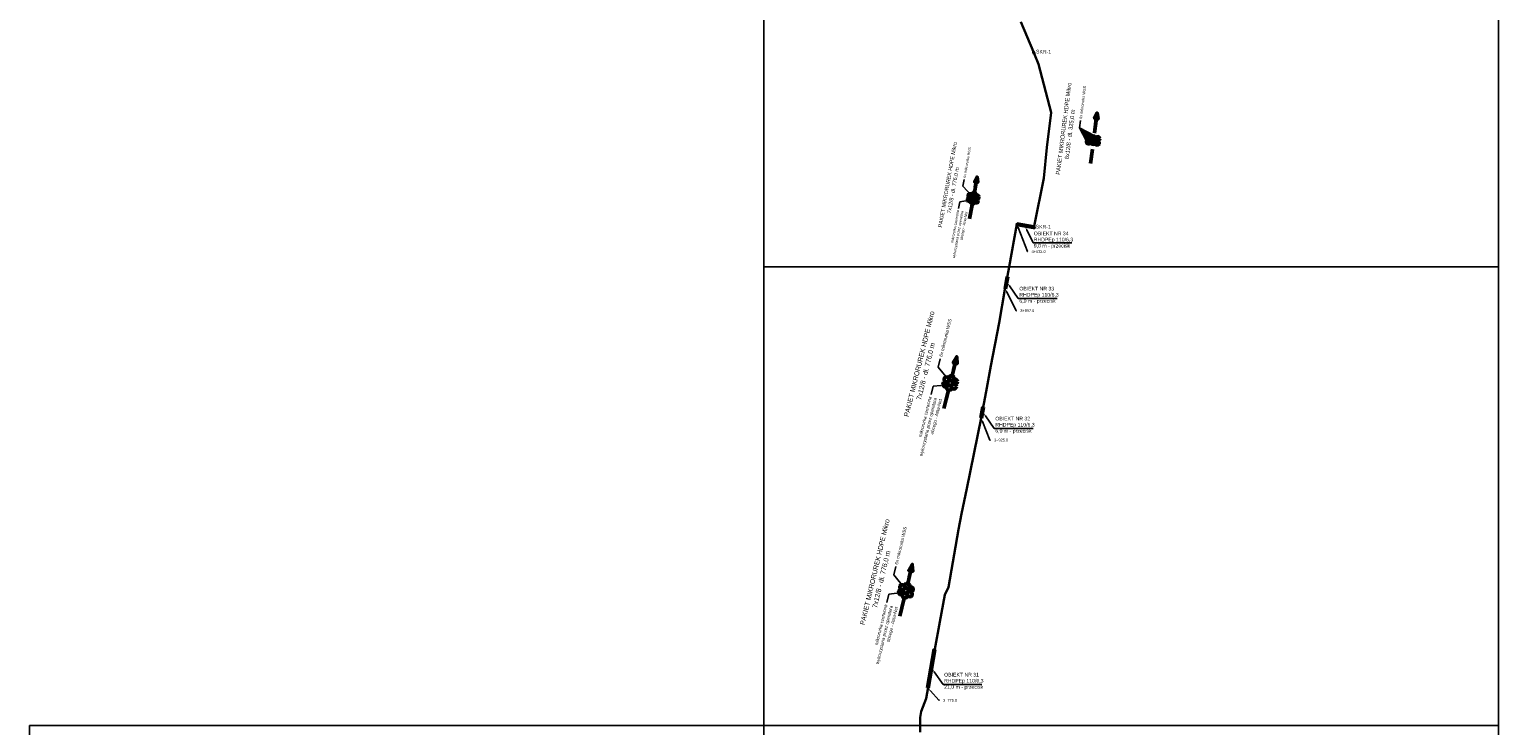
# Model space of a CAD drawing. Header units: millimetres. Extents: x 6424908 to 6427600, y 5873000 to 5879269.
# Tile 9 of 10: x 6426400 to 6427200, y 5875749 to 5876128. Entities that reach past the tile are written whole.
import ezdxf
from ezdxf import colors
from ezdxf.entities.mleader import LeaderData, LeaderLine
from ezdxf.math import Vec2, Vec3

# ---------------------------------------------------------------- set-up
doc = ezdxf.new("R2010")
doc.units = ezdxf.units.MM
doc.header["$LTSCALE"] = 0.5
doc.header["$XCLIPFRAME"] = 2
doc.layers.get('0').update_dxf_attribs({"linetype": 'CONTINUOUS'})
for name, color, linetype, lineweight in [('OBIEKTY', 5, 'CONTINUOUS', 30), ('OBIEKTY - OPIS', 170, 'CONTINUOUS', 30), ('RUROCIĄG', 30, 'CONTINUOUS', 30), ('RUROCIĄG - DZIERŻAWA', 5, 'CONTINUOUS', 30)]:
    doc.layers.add(name, color=color, linetype=linetype, lineweight=lineweight)
doc.layers.add('RASTER', color=252, linetype='CONTINUOUS')
doc.styles.add('1 500', font='calibri.ttf', dxfattribs={"height": 1.5})
picture_1 = doc.add_image_def('image7.tif', size_in_pixel=(13216, 9429))
picture_2 = doc.add_image_def('image9.tif', size_in_pixel=(13216, 9448))
picture_3 = doc.add_image_def('image19.tif', size_in_pixel=(13216, 9445))
picture_4 = doc.add_image_def('image20.tif', size_in_pixel=(13216, 9441))

# ---------------------------------------------------------------- blocks, each defined once
blk = doc.blocks.new('retyuio')
at = {"lineweight": 50, "true_color": 0x010101}
h = blk.add_hatch(color=18, dxfattribs=at)
h.dxf.hatch_style = 1
h.paths.add_polyline_path([(6427050.94, 5876046.34), (6427054.04, 5876045.4), (6427050.94, 5876044.45), (6427050.94, 5876045.4)])
edge = h.paths.add_edge_path()
edge.add_line((6427044.52, 5876045.4), (6427054.04, 5876045.4))
edge.add_line((6427044.52, 5876045.4), (6427054.04, 5876045.4))
at = {"color": 18, "linetype": 'ByBlock', "lineweight": -2, "true_color": 0x010101}
blk.add_line((6427044.76, 5876053.84), (6427048.76, 5876053.84), dxfattribs=at)
for points in [[(6427038.4, 5876049.32), (6427044.76, 5876053.84), (6427039.24, 5876044.91)], [(6427039.31, 5876047.27), (6427044.76, 5876053.84), (6427040.62, 5876049.74)], [(6427041.47, 5876044.98), (6427044.76, 5876053.84), (6427041.64, 5876047.19)]]:
    blk.add_lwpolyline(points, dxfattribs=at)
at = {"color": 18, "lineweight": 50, "true_color": 0x010101}
for points in [[(6427047.96, 5876045.4), (6427054.04, 5876045.4), (6427050.94, 5876046.34), (6427050.94, 5876045.4)], [(6427026.38, 5876045.4), (6427034.1, 5876045.4)], [(6427042.9, 5876045.4), (6427050.94, 5876045.4)], [(6427044.48, 5876045.4), (6427054.04, 5876045.4), (6427050.94, 5876044.45), (6427050.94, 5876045.4)]]:
    blk.add_lwpolyline(points, dxfattribs=at)
at = {"color": 1, "lineweight": 50}
blk.add_circle((6427037.9, 5876047.96), 1.16, dxfattribs=at)
at = {"color": 34, "lineweight": 50, "true_color": 0x964b00}
blk.add_circle((6427037.9, 5876045.64), 1.16, dxfattribs=at)
at = {"color": 2, "lineweight": 50}
blk.add_circle((6427040.27, 5876047.93), 1.16, dxfattribs=at)
at = {"color": 18, "lineweight": 50, "true_color": 0x010101}
blk.add_circle((6427040.27, 5876045.61), 1.16, dxfattribs=at)
at = {"color": 5, "lineweight": 50}
blk.add_circle((6427037.84, 5876043.29), 1.16, dxfattribs=at)
at = {"color": 3, "lineweight": 50}
blk.add_circle((6427040.22, 5876043.32), 1.16, dxfattribs=at)
at = {"color": 18, "true_color": 0x010101}
for points in [[(6427039.01, 5876049.55), (6427038.1, 5876049.1), (6427038.82, 5876049.82)], [(6427039.44, 5876047.17), (6427038.67, 5876046.5), (6427039.18, 5876047.38)], [(6427040.74, 5876049.62), (6427039.91, 5876049.04), (6427040.51, 5876049.86)], [(6427041.8, 5876047.12), (6427041.22, 5876046.28), (6427041.49, 5876047.26)], [(6427039.38, 5876044.82), (6427038.71, 5876044.06), (6427039.09, 5876044.99)], [(6427041.63, 5876044.92), (6427041.12, 5876044.04), (6427041.32, 5876045.04)]]:
    blk.add_solid(points, dxfattribs=at)
at = {"color": 250, "ltscale": 0.3, "insert": (6427015.82, 5876063.5), "char_height": 2.25, "attachment_point": 1, "style": '1 500'}
blk.add_mtext_dynamic_manual_height_columns('\\pi2.2108;{\\fArial Narrow|b0|i0|c0|p34;\\C18;\\c65793;PAKIET MIKRORUREK HDPE Mikro \\P\\pi11.216;\\fArial Narrow|b0|i0|c238|p34;6\\fArial Narrow|b0|i0|c0|p34;x1\\fArial Narrow|b0|i0|c238|p34;2\\fArial Narrow|b0|i0|c0|p34;/\\fArial Narrow|b0|i0|c238|p34;8\\fArial Narrow|b0|i0|c0|p34; \\fArial Narrow|b0|i0|c238|p34;- dł. 325,0 m}', width=92.7347, gutter_width=7.5, heights=[0], dxfattribs=at)
at = {"color": 18, "true_color": 0x010101, "insert": (6427049.76, 5876054.61), "char_height": 1.5, "attachment_point": 1}
blk.add_mtext('{\\fArial|b0|i0|c238|p34;6\\fArial|b0|i0|c0|p34;x mikrorurka WSS}', dxfattribs=at)
blk = doc.blocks.new('ertyuiop')
at = {"lineweight": 50, "true_color": 0x010101}
h = blk.add_hatch(color=18, dxfattribs=at)
h.dxf.hatch_style = 1
h.paths.add_polyline_path([(6426771.4, 5875668.05), (6426774.71, 5875669.9), (6426770.93, 5875670.21), (6426771.16, 5875669.13)])
edge = h.paths.add_edge_path()
edge.add_line((6426763.83, 5875667.55), (6426774.71, 5875669.9))
edge.add_line((6426763.83, 5875667.55), (6426774.71, 5875669.9))
at = {"color": 1, "lineweight": 50}
for p, q in [((6426759.25, 5875668.33), (6426757.65, 5875669.36)), ((6426758.96, 5875669.64), (6426757.93, 5875668.04))]:
    blk.add_line(p, q, dxfattribs=at)
at = {"color": 18, "lineweight": 50, "true_color": 0x010101}
for points in [[(6426764.31, 5875667.65), (6426774.71, 5875669.9), (6426770.93, 5875670.21), (6426771.16, 5875669.13)], [(6426746.37, 5875663.78), (6426756.19, 5875665.9)], [(6426746.37, 5875663.78), (6426755.57, 5875665.77)], [(6426767.75, 5875668.4), (6426774.71, 5875669.9), (6426771.4, 5875668.05), (6426771.16, 5875669.13)]]:
    blk.add_lwpolyline(points, dxfattribs=at)
at = {"color": 1, "lineweight": 50}
blk.add_circle((6426758.45, 5875668.84), 1.36, dxfattribs=at)
at = {"color": 5, "lineweight": 50}
blk.add_circle((6426761.16, 5875669.46), 1.36, dxfattribs=at)
at = {"color": 18, "lineweight": 50, "true_color": 0x010101}
blk.add_circle((6426757.68, 5875666.22), 1.36, dxfattribs=at)
at = {"color": 30, "lineweight": 50}
blk.add_circle((6426759.46, 5875664.16), 1.36, dxfattribs=at)
at = {"color": 3, "lineweight": 50}
blk.add_circle((6426760.31, 5875666.87), 1.36, dxfattribs=at)
at = {"color": 253, "lineweight": 50}
blk.add_circle((6426762.11, 5875664.8), 1.36, dxfattribs=at)
at = {"color": 6, "lineweight": 50}
blk.add_circle((6426762.98, 5875667.36), 1.36, dxfattribs=at)
at = {"color": 250, "ltscale": 0.3, "insert": (6426730.5, 5875681.05), "char_height": 2.6325, "attachment_point": 1, "rotation": 12.17144, "style": '1 500'}
blk.add_mtext_dynamic_manual_height_columns('\\pi2.5866;{\\fArial Narrow|b0|i0|c0|p34;\\C18;\\c65793;PAKIET MIKRORUREK HDPE Mikro \\P\\pi13.123;\\fArial Narrow|b0|i0|c238|p34;7\\fArial Narrow|b0|i0|c0|p34;x1\\fArial Narrow|b0|i0|c238|p34;2\\fArial Narrow|b0|i0|c0|p34;/8 \\fArial Narrow|b0|i0|c238|p34;- dł. 776,0 m}', width=92.7347, gutter_width=7.5, heights=[0], dxfattribs=at)
at = {"color": 18, "true_color": 0x010101}
ml = blk.add_multileader_mtext('Standard', dxfattribs=at)
ml.set_content('{\\fArial|b0|i0|c0|p34;6x mikrorurka WSS}', color=(1, 1, 1))
ml.set_leader_properties()
ml.build(insert=Vec2(0, 0))
ml.multileader.update_dxf_attribs({"text_top_attachment_type": 0, "text_bottom_attachment_type": 0, "arrow_head_size": 1.17})
ctx = ml.context
ctx.base_point, ctx.char_height, ctx.arrow_head_size, ctx.landing_gap_size, ctx.plane_origin, ctx.plane_x_axis, ctx.plane_y_axis = Vec3(6426769.79, 5875677.47), 1.755, 1.17, 1.17, Vec3(6426762.34, 5875670.13), Vec3(0.977521, 0.210838), Vec3(-0.210838, 0.977521)
notes = []
notes.append((ctx, [(0, (1, 1, 0), (6426765.22, 5875676.49), (0.977521, 0.210838), 4.68, [(5, [(6426761.05, 5875670.81), (6426759.01, 5875666.48), (6426760.62, 5875664.87), (6426763.43, 5875665.1), (6426763.3, 5875668.68), (6426761.23, 5875667.87)], 256, [])])]))
ctx.mtext.insert, ctx.mtext.text_direction, ctx.mtext.rotation, ctx.mtext.flow_direction = Vec3(6426770.75, 5875678.59), Vec3(0.977521, 0.210838), 0.212432, 5
ml = blk.add_multileader_mtext('Standard', dxfattribs=at)
ml.set_content('{\\fArial|b0|i0|c0|p34;mikrorurka czerwona \\Pwykorzystana przez operatora\\Pobcego - Asta-Net}', color=(1, 1, 1))
ml.set_leader_properties()
ml.build(insert=Vec2(0, 0))
ml.multileader.update_dxf_attribs({"text_top_attachment_type": 0, "text_bottom_attachment_type": 0, "arrow_head_size": 1.17})
ctx = ml.context
ctx.base_point, ctx.char_height, ctx.arrow_head_size, ctx.landing_gap_size, ctx.plane_origin, ctx.plane_x_axis, ctx.plane_y_axis = Vec3(6426715.92, 5875666.08), 1.755, 1.17, 1.17, Vec3(6426758.23, 5875668.51), Vec3(0.977521, 0.210838), Vec3(-0.210838, 0.977521)
ctx.text_align_type = 2
notes.append((ctx, [(0, (1, 1, 0), (6426754.64, 5875674.43), (-0.977521, -0.210838), 4.68, [(0, [(6426757.45, 5875669.77)], 256, [])])]))
ctx.mtext.insert, ctx.mtext.text_direction, ctx.mtext.rotation, ctx.mtext.alignment, ctx.mtext.flow_direction = Vec3(6426748.68, 5875674.31), Vec3(0.977521, 0.210838), 0.212432, 3, 5
for ctx, leaders in notes:
    for number, flags, end, landing, length, lines in leaders:
        leader = LeaderData()
        leader.index, (leader.has_last_leader_line, leader.has_dogleg_vector, leader.attachment_direction) = number, flags
        leader.last_leader_point, leader.dogleg_vector, leader.dogleg_length = Vec3(end), Vec3(landing), length
        for number, points, colour, breaks in lines:
            line = LeaderLine()
            line.index, line.vertices, line.color, line.breaks = number, Vec3.list(points), colors.encode_raw_color(colour), breaks
            leader.lines.append(line)
        ctx.leaders.append(leader)

msp = doc.modelspace()

# ---------------------------------------------------------------- linework, layer by layer
at = {"layer": 'OBIEKTY', "ltscale": 0.3}
for p, q in [((6426938.09, 5876022.86), (6426937.89, 5876021.87)), ((6426947.33, 5876021.19), (6426938.09, 5876022.86)), ((6426937.89, 5876021.87), (6426947.19, 5876020.2)), ((6426947.19, 5876020.2), (6426947.33, 5876021.19)), ((6426931.25, 5875987.29), (6426932.42, 5875993.76)), ((6426933.44, 5875993.62), (6426932.26, 5875987.2)), ((6426932.42, 5875993.76), (6426933.44, 5875993.62)), ((6426932.26, 5875987.2), (6426931.25, 5875987.29)), ((6426918.1, 5875916.8), (6426919.22, 5875922.77)), ((6426920.24, 5875922.63), (6426919.09, 5875916.63)), ((6426919.22, 5875922.77), (6426920.24, 5875922.63)), ((6426919.09, 5875916.63), (6426918.1, 5875916.8)), ((6426889.1, 5875769.7), (6426892.75, 5875790.86)), ((6426893.73, 5875790.7), (6426890.09, 5875769.54)), ((6426892.75, 5875790.86), (6426893.73, 5875790.7)), ((6426890.09, 5875769.54), (6426889.1, 5875769.7))]:
    msp.add_line(p, q, dxfattribs=at)
at = {"layer": 'RUROCIĄG', "ltscale": 100}
msp.add_lwpolyline([(6426947.36, 5876020.7), (6426937.99, 5876022.37), (6426933.82, 5875999.17), (6426932.41, 5875991.33), (6426931.57, 5875986.69), (6426928.33, 5875968.55), (6426923.95, 5875945.16), (6426921.73, 5875933.27), (6426918.56, 5875916.72), (6426910.78, 5875878.34), (6426907.98, 5875864.52), (6426906.27, 5875856.08), (6426900.88, 5875824.68), (6426898.79, 5875820.4), (6426896.06, 5875805.67), (6426893.31, 5875790.77), (6426888.64, 5875763.9), (6426885.89, 5875756.86), (6426885.43, 5875753.69), (6426885.43, 5875745.54)], dxfattribs=at)
at = {"layer": 'RUROCIĄG - DZIERŻAWA', "ltscale": 100}
msp.add_lwpolyline([(6426940.29, 5876132.62), (6426947.13, 5876116.22), (6426947.52, 5876115.29), (6426949.9, 5876109.58), (6426956.75, 5876083.15), (6426954.37, 5876064.18), (6426952.68, 5876047.35), (6426947.44, 5876021.18), (6426947.36, 5876020.7)], dxfattribs=at)
for points in [[(6426947.32, 5876116.3), (6426947.72, 5876115.38), (6426947.27, 5876115.18), (6426946.86, 5876116.1)], [(6426947.84, 5876021.12), (6426947.68, 5876020.13), (6426947.19, 5876020.21), (6426947.35, 5876021.19)]]:
    msp.add_lwpolyline(points, close=True, dxfattribs=at)

# ---------------------------------------------------------------- block references
for name, p, rotation in [('retyuio', (11441998.37, -1243224.71), 82.72615961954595), ('ertyuiop', (8879793.82, -2479303.77), 63.92581547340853), ('ertyuiop', (8954683.39, -2457058.38), 64.44021823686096)]:
    msp.add_blockref(name, p, dxfattribs=dict(rotation=rotation))
at = {"xscale": 0.8, "yscale": 0.8, "zscale": 0.8, "rotation": 67.7117963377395}
msp.add_blockref('ertyuiop', (8826301.06, -663996.91), dxfattribs=at)

# ---------------------------------------------------------------- texts
at = {"layer": 'OBIEKTY - OPIS', "char_height": 2, "attachment_point": 1}
for s, insert in [('{\\fArial|b0|i0|c0|p34;OBIEKT NR \\fArial|b0|i0|c238|p34;34\\P\\fArial|b0|i0|c0|p34;RHDPEp \\fArial|b0|i0|c238|p34;110\\fArial|b0|i0|c0|p34;/\\fArial|b0|i0|c238|p34;6\\fArial|b0|i0|c0|p34;,3}\\P{\\fArial|b0|i0|c238|p34;9\\fArial|b0|i0|c0|p34;,0 m - prze\\fArial|b0|i0|c238|p34;cisk}', (6426947.27, 5876018.3)), ('{\\fArial|b0|i0|c0|p34;OBIEKT NR \\fArial|b0|i0|c238|p34;33\\P\\fArial|b0|i0|c0|p34;RHDPEp \\fArial|b0|i0|c238|p34;110\\fArial|b0|i0|c0|p34;/\\fArial|b0|i0|c238|p34;6\\fArial|b0|i0|c0|p34;,3}\\P{\\fArial|b0|i0|c238|p34;6\\fArial|b0|i0|c0|p34;,0 m - prze\\fArial|b0|i0|c238|p34;cisk}', (6426939.41, 5875988.24)), ('{\\fArial|b0|i0|c0|p34;OBIEKT NR \\fArial|b0|i0|c238|p34;32\\P\\fArial|b0|i0|c0|p34;RHDPEp \\fArial|b0|i0|c238|p34;110\\fArial|b0|i0|c0|p34;/\\fArial|b0|i0|c238|p34;6\\fArial|b0|i0|c0|p34;,3}\\P{\\fArial|b0|i0|c238|p34;6\\fArial|b0|i0|c0|p34;,0 m - prze\\fArial|b0|i0|c238|p34;cisk}', (6426926.32, 5875917.45)), ('{\\fArial|b0|i0|c0|p34;OBIEKT NR \\fArial|b0|i0|c238|p34;31\\P\\fArial|b0|i0|c0|p34;RHDPEp \\fArial|b0|i0|c238|p34;110\\fArial|b0|i0|c0|p34;/\\fArial|b0|i0|c238|p34;6\\fArial|b0|i0|c0|p34;,3}\\P{\\fArial|b0|i0|c238|p34;21\\fArial|b0|i0|c0|p34;,0 m - prze\\fArial|b0|i0|c238|p34;cisk}', (6426898.47, 5875777.95))]:
    msp.add_mtext_dynamic_manual_height_columns(s, width=60.6925, gutter_width=12.5, heights=[0], dxfattribs=dict(at, insert=insert))
at = {"layer": 'RUROCIĄG - DZIERŻAWA', "char_height": 2, "attachment_point": 1, "rotation": 358.93982}
for insert in [(6426948.5, 5876117.36), (6426948.33, 5876022.03)]:
    msp.add_mtext_dynamic_manual_height_columns('{\\fArial|b0|i0|c238|p34;SKR-1}', width=2.9514, gutter_width=12.5, heights=[0], dxfattribs=dict(at, insert=insert))

# ---------------------------------------------------------------- pictures from other files: only their frames are drawn
at = {"layer": 'RASTER', "ltscale": 0.3}
image = msp.add_image(picture_3, insert=(6426792.24, 5875964.65), size_in_units=(419.61, 299.88), dxfattribs=at)
image.set_boundary_path([(254.9, 484.76), (12852.13, 8357.34)])
image = msp.add_image(picture_4, insert=(6426792.04, 5875714.84), size_in_units=(419.61, 299.75), dxfattribs=at)
image.set_boundary_path([(260.96, 485.4), (12859.35, 8358.85)])
image = msp.add_image(picture_2, insert=(6426392.19, 5875466.1), size_in_units=(419.61, 299.97), dxfattribs=at)
image.set_boundary_path([(258.1, 531.3), (12854.9, 8404.14)])
image = msp.add_image(picture_1, insert=(6426790.97, 5875465.36), size_in_units=(419.61, 299.37), dxfattribs=at)
image.set_boundary_path([(295.03, 488.17), (12893.2, 8361.8)])

# ---------------------------------------------------------------- leaders
at = {"layer": 'OBIEKTY - OPIS', "linetype": 'ByBlock', "lineweight": 30}
ml = msp.add_multileader_mtext('Standard', dxfattribs=at)
ml.set_content('{\\fArial|b0|i0|c238|p39;4+032.0}', color=5)
ml.set_leader_properties()
ml.build(insert=Vec2(0, 0))
ml.multileader.update_dxf_attribs({"text_right_attachment_type": 6, "text_top_attachment_type": 0, "text_bottom_attachment_type": 0, "dogleg_length": 0.247, "arrow_head_size": 2})
ctx = ml.context
ctx.base_point, ctx.char_height, ctx.arrow_head_size, ctx.plane_origin = Vec3(6426944.07, 5876007.42), 1.5, 2, Vec3(6426959.81, 5876053.98)
ctx.right_attachment, ctx.attachment_type = 6, 2
notes = []
notes.append((ctx, [(1, (1, 1, 0), (6426943.82, 5876007.42), (1, 0), 0.247, [(0, [(6426937.99, 5876022.37)], 256, [])])]))
ctx.mtext.insert, ctx.mtext.flow_direction = Vec3(6426946.07, 5876008.18), 5
at = {"layer": 'OBIEKTY - OPIS', "lineweight": 30}
ml = msp.add_multileader_mtext('Standard', dxfattribs=at)
ml.set_content('', color=256)
ml.set_leader_properties()
ml.build(insert=Vec2(0, 0))
ml.multileader.update_dxf_attribs({"text_top_attachment_type": 0, "text_bottom_attachment_type": 0, "dogleg_length": 24.79, "arrow_head_size": 2})
ctx = ml.context
ctx.base_point, ctx.arrow_head_size, ctx.plane_origin = Vec3(6426968.03, 5876012.17), 2, Vec3(6426975.8, 5876010.07)
notes.append((ctx, [(0, (1, 1, 0), (6426946.91, 5876012.17), (1, 0), 21.12, [(0, [(6426942.54, 5876021.04)], 256, [])])]))
ctx.mtext.insert, ctx.mtext.text_direction, ctx.mtext.flow_direction, ctx.mtext.extrusion = Vec3(6426970.03, 5876014.17), Vec3(-1, 0), 5, Vec3(0, 0, -1)
ml = msp.add_multileader_mtext('Standard', dxfattribs=at)
ml.set_content('', color=256)
ml.set_leader_properties()
ml.build(insert=Vec2(0, 0))
ml.multileader.update_dxf_attribs({"text_top_attachment_type": 0, "text_bottom_attachment_type": 0, "dogleg_length": 24.79, "arrow_head_size": 2})
ctx = ml.context
ctx.base_point, ctx.arrow_head_size, ctx.plane_origin = Vec3(6426959.97, 5875981.85), 2, Vec3(6426966.1, 5875979.44)
notes.append((ctx, [(0, (1, 1, 0), (6426938.84, 5875981.85), (1, 0), 21.12, [(0, [(6426932.85, 5875990.41)], 256, [])])]))
ctx.mtext.insert, ctx.mtext.text_direction, ctx.mtext.flow_direction, ctx.mtext.extrusion = Vec3(6426961.97, 5875983.85), Vec3(-1, 0), 5, Vec3(0, 0, -1)
at = {"layer": 'OBIEKTY - OPIS', "linetype": 'ByBlock', "lineweight": 30}
ml = msp.add_multileader_mtext('Standard', dxfattribs=at)
ml.set_content('{\\fArial|b0|i0|c238|p39;3+997.0}', color=5)
ml.set_leader_properties()
ml.build(insert=Vec2(0, 0))
ml.multileader.update_dxf_attribs({"text_right_attachment_type": 6, "text_top_attachment_type": 0, "text_bottom_attachment_type": 0, "dogleg_length": 0.247, "arrow_head_size": 2})
ctx = ml.context
ctx.base_point, ctx.char_height, ctx.arrow_head_size, ctx.plane_origin = Vec3(6426937.92, 5875975.21), 1.5, 2, Vec3(6426953.49, 5876018.86)
ctx.right_attachment, ctx.attachment_type = 6, 2
notes.append((ctx, [(1, (1, 1, 0), (6426937.67, 5875975.21), (1, 0), 0.247, [(0, [(6426931.67, 5875987.25)], 256, [])])]))
ctx.mtext.insert, ctx.mtext.flow_direction = Vec3(6426939.92, 5875975.97), 5
at = {"layer": 'OBIEKTY - OPIS', "lineweight": 30}
ml = msp.add_multileader_mtext('Standard', dxfattribs=at)
ml.set_content('', color=256)
ml.set_leader_properties()
ml.build(insert=Vec2(0, 0))
ml.multileader.update_dxf_attribs({"text_top_attachment_type": 0, "text_bottom_attachment_type": 0, "dogleg_length": 24.79, "arrow_head_size": 2})
ctx = ml.context
ctx.base_point, ctx.arrow_head_size, ctx.plane_origin = Vec3(6426946.87, 5875911.06), 2, Vec3(6426953.01, 5875908.65)
notes.append((ctx, [(0, (1, 1, 0), (6426925.75, 5875911.06), (1, 0), 21.12, [(0, [(6426919.76, 5875919.62)], 256, [])])]))
ctx.mtext.insert, ctx.mtext.text_direction, ctx.mtext.flow_direction, ctx.mtext.extrusion = Vec3(6426948.87, 5875913.06), Vec3(-1, 0), 5, Vec3(0, 0, -1)
at = {"layer": 'OBIEKTY - OPIS', "linetype": 'ByBlock', "lineweight": 30}
ml = msp.add_multileader_mtext('Standard', dxfattribs=at)
ml.set_content('{\\fArial|b0|i0|c238|p39;3+925.0}', color=5)
ml.set_leader_properties()
ml.build(insert=Vec2(0, 0))
ml.multileader.update_dxf_attribs({"text_right_attachment_type": 6, "text_top_attachment_type": 0, "text_bottom_attachment_type": 0, "dogleg_length": 0.247, "arrow_head_size": 2})
ctx = ml.context
ctx.base_point, ctx.char_height, ctx.arrow_head_size, ctx.plane_origin = Vec3(6426923.65, 5875904.75), 1.5, 2, Vec3(6426940.38, 5875948.33)
ctx.right_attachment, ctx.attachment_type = 6, 2
notes.append((ctx, [(1, (1, 1, 0), (6426923.4, 5875904.75), (1, 0), 0.247, [(0, [(6426918.56, 5875916.72)], 256, [])])]))
ctx.mtext.insert, ctx.mtext.flow_direction = Vec3(6426925.65, 5875905.51), 5
at = {"layer": 'OBIEKTY - OPIS', "lineweight": 30}
ml = msp.add_multileader_mtext('Standard', dxfattribs=at)
ml.set_content('', color=256)
ml.set_leader_properties()
ml.build(insert=Vec2(0, 0))
ml.multileader.update_dxf_attribs({"text_top_attachment_type": 0, "text_bottom_attachment_type": 0, "dogleg_length": 24.79, "arrow_head_size": 2})
ctx = ml.context
ctx.base_point, ctx.arrow_head_size, ctx.plane_origin = Vec3(6426919.02, 5875771.56), 2, Vec3(6426925.16, 5875769.15)
notes.append((ctx, [(0, (1, 1, 0), (6426897.9, 5875771.56), (1, 0), 21.12, [(0, [(6426891.91, 5875780.12)], 256, [])])]))
ctx.mtext.insert, ctx.mtext.text_direction, ctx.mtext.flow_direction, ctx.mtext.extrusion = Vec3(6426921.02, 5875773.56), Vec3(-1, 0), 5, Vec3(0, 0, -1)
at = {"layer": 'OBIEKTY - OPIS', "linetype": 'ByBlock', "lineweight": 30}
ml = msp.add_multileader_mtext('Standard', dxfattribs=at)
ml.set_content('{\\fArial|b0|i0|c238|p39;3+775.0}', color=5)
ml.set_leader_properties()
ml.build(insert=Vec2(0, 0))
ml.multileader.update_dxf_attribs({"text_right_attachment_type": 6, "text_top_attachment_type": 0, "text_bottom_attachment_type": 0, "dogleg_length": 0.247, "arrow_head_size": 2})
ctx = ml.context
ctx.base_point, ctx.char_height, ctx.arrow_head_size, ctx.plane_origin = Vec3(6426895.86, 5875762.98), 1.5, 2, Vec3(6426911.46, 5875801.23)
ctx.right_attachment, ctx.attachment_type = 6, 2
notes.append((ctx, [(1, (1, 1, 0), (6426895.61, 5875762.98), (1, 0), 0.247, [(0, [(6426889.63, 5875769.61)], 256, [])])]))
ctx.mtext.insert, ctx.mtext.flow_direction = Vec3(6426897.86, 5875763.74), 5
for ctx, leaders in notes:
    for number, flags, end, landing, length, lines in leaders:
        leader = LeaderData()
        leader.index, (leader.has_last_leader_line, leader.has_dogleg_vector, leader.attachment_direction) = number, flags
        leader.last_leader_point, leader.dogleg_vector, leader.dogleg_length = Vec3(end), Vec3(landing), length
        for number, points, colour, breaks in lines:
            line = LeaderLine()
            line.index, line.vertices, line.color, line.breaks = number, Vec3.list(points), colors.encode_raw_color(colour), breaks
            leader.lines.append(line)
        ctx.leaders.append(leader)

doc.saveas('drawing.dxf')
